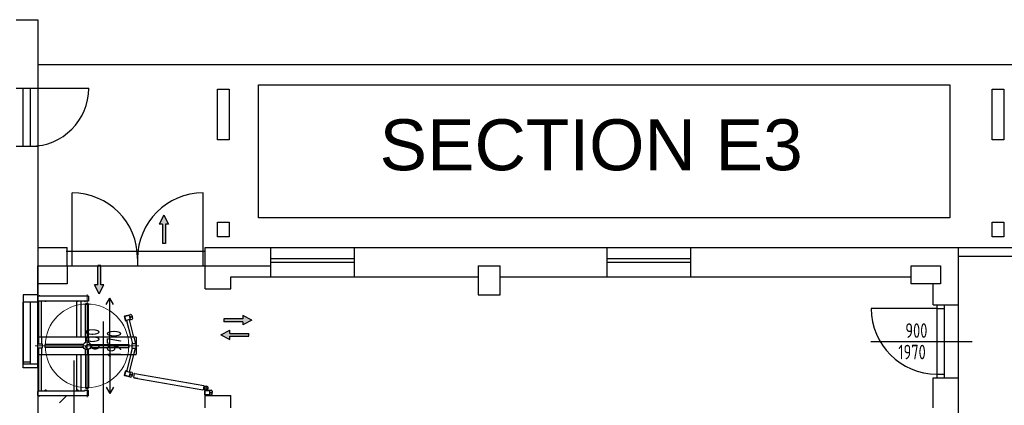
# Model space of a CAD drawing. Header units: millimetres. Extents: x -1190408159 to 361788912, y -2544212749 to 93633750.
# Tile 13 of 69: x 155551 to 169080, y -46472 to -41176. Entities that reach past the tile are written whole.
import ezdxf
from ezdxf.enums import TextEntityAlignment as Align

# ---------------------------------------------------------------- set-up
doc = ezdxf.new("R2010")
doc.units = ezdxf.units.MM
doc.linetypes.add('CARKOVANA', pattern=[5, 3, -2])
doc.linetypes.add('DASHDOT', pattern=[25.4, 12.7, -6.35, 0, -6.35])
for name, color, linetype in [('KOTY', 3, 'Continuous'), ('NEVID', 9, 'CARKOVANA'), ('OA-KOTY', 4, 'Continuous'), ('OA-OTVORY', 1, 'Continuous'), ('OA-POPIS', 7, 'Continuous'), ('OA-TENKA', 7, 'Continuous'), ('OBVOD', 7, 'Continuous'), ('OTVORY', 1, 'Continuous'), ('POHLED', 8, 'Continuous'), ('POPIS', 7, 'Continuous'), ('Popis silný', 5, 'Continuous'), ('Půdorys', 7, 'Continuous'), ('SKELET', 6, 'Continuous'), ('TLUSTA', 7, 'Continuous'), ('TUCNA', 1, 'Continuous'), ('Viditelné hrany(Sestavy)', 7, 'Continuous'), ('Značky', 3, 'Continuous')]:
    doc.layers.add(name, color=color, linetype=linetype)
doc.layers.add('OSY', color=4, linetype='DASHDOT', lineweight=18)
doc.styles.add('ARIAL', font='ARIAL.TTF', dxfattribs={"height": 1000})
doc.styles.add('S_T_Y_L', font='geniso.shx', dxfattribs={"width": 0.8})

# ---------------------------------------------------------------- blocks, each defined once
blk = doc.blocks.new('A$C469515AC')
at = {"layer": 'Popis silný', "ltscale": 5}
blk.add_hatch(color=1, dxfattribs=at).paths.add_polyline_path([(64, 387), (128, 264), (84, 264), (84, 0), (44, 0), (44, 264), (0, 264)])
at = {"layer": 'Popis silný', "color": 1, "ltscale": 5}
for p, q in [((64, 387), (0, 264)), ((64, 387), (128, 264)), ((0, 264), (44, 264)), ((44, 264), (44, 0)), ((84, 264), (84, 0)), ((84, 264), (128, 264)), ((44, 0), (84, 0))]:
    blk.add_line(p, q, dxfattribs=at)
blk = doc.blocks.new('A$C16F2517A')
at = {"layer": 'KOTY', "linetype": 'ByBlock', "ltscale": 0.35}
blk.add_line((155516.5453, 68310.2772), (155516.5453, 67749.5301), dxfattribs=at)
at = {"layer": 'NEVID', "linetype": 'ByBlock', "ltscale": 0.5}
for p, q in [((155526.5453, 64822.0894), (155526.5453, 64732.0894)), ((155566.5453, 64822.0894), (155566.5453, 64732.0894)), ((156171.5453, 64822.0894), (156171.5453, 64752.2491)), ((156211.5453, 64822.0894), (156211.5453, 64752.2491)), ((156793.4935, 64822.0894), (156815.933, 64732.0894)), ((156834.718, 64822.0894), (156857.1576, 64732.0894)), ((155526.5453, 64672.0894), (155526.5453, 64582.0894)), ((155566.5453, 64672.0894), (155566.5453, 64582.0894)), ((155616.5423, 64722.0894), (155616.5453, 64722.0894)), ((155616.5423, 64682.0894), (155616.5453, 64682.0894)), ((155616.5453, 64682.0894), (155616.5453, 64722.0894)), ((156141.3855, 64722.0894), (155616.5453, 64722.0894)), ((155616.5453, 64682.0894), (155616.5453, 64722.0894)), ((156141.3855, 64682.0894), (155616.5453, 64682.0894)), ((156241.705, 64722.0894), (156766.5453, 64722.0894)), ((156241.705, 64682.0894), (156766.5453, 64682.0894)), ((156766.5453, 64682.0894), (156766.5453, 64722.0894)), ((156766.5453, 64682.0894), (156766.5453, 64722.0894)), ((156766.5483, 64722.0894), (156766.5453, 64722.0894)), ((156766.5483, 64682.0894), (156766.5453, 64682.0894)), ((156793.4935, 64582.0894), (156815.933, 64672.0894)), ((156834.718, 64582.0894), (156857.1576, 64672.0894)), ((156171.5453, 64582.0894), (156171.5453, 64651.9297)), ((156211.5453, 64582.0894), (156211.5453, 64651.9297))]:
    blk.add_line(p, q, dxfattribs=at)
for points in [[(155516.5453, 64732.0894), (155576.5453, 64732.0894), (155576.5453, 64672.0894), (155516.5453, 64672.0894)], [(156866.5453, 64732.0894), (156806.5453, 64732.0894), (156806.5453, 64672.0894), (156866.5453, 64672.0894)]]:
    blk.add_lwpolyline(points, dxfattribs=at)
blk.add_circle((156191.5453, 64702.0894), 54, dxfattribs=at)
for centre, radius, start, end in [((155692.2953, 64702.0894), 81.25, 167.91448455, 192.08551545), ((155616.5423, 64718.3094), 3.78, 90, 167.91448455), ((155616.5423, 64685.8694), 3.78, 192.08551545, 270), ((156766.5483, 64718.3094), 3.78, 12.08551545, 90), ((156766.5483, 64685.8694), 3.78, 270, 347.91448455), ((156690.7953, 64702.0894), 81.25, 347.91448455, 12.08551545)]:
    blk.add_arc(centre, radius, start, end, dxfattribs=at)
at = {"layer": 'OA-KOTY', "linetype": 'ByBlock', "ltscale": 5}
blk.add_line((168166.5453, 66052.0894), (170130.4364, 66052.0894), dxfattribs=at)
at = {"layer": 'OA-OTVORY', "linetype": 'ByBlock'}
blk.add_line((166962.7734, 64764.2001), (168353.4539, 64764.2001), dxfattribs=at)
at = {"layer": 'OA-TENKA', "linetype": 'ByBlock', "ltscale": 50}
for p, q in [((155516.5453, 68565.5838), (184296.5453, 68565.5838)), ((155516.5453, 64402.0894), (155516.5453, 65402.0894)), ((168166.5453, 64264.2001), (168166.5453, 65264.2001))]:
    blk.add_line(p, q, dxfattribs=at)
at = {"layer": 'OBVOD', "linetype": 'ByBlock'}
for p, q in [((155216.5453, 69182.0894), (155516.5453, 69182.0894)), ((155516.5453, 69182.0894), (155516.5453, 65402.0894)), ((168166.5453, 66052.0894), (177866.5453, 66052.0894)), ((168166.5453, 65932.0894), (177866.5453, 65932.0894)), ((155516.5453, 65402.0894), (155516.5453, 65552.0894)), ((155516.5453, 65402.0894), (155316.5453, 65402.0894)), ((155316.5453, 65402.0894), (155316.5453, 64452.0894)), ((155316.5453, 64402.0894), (155316.5453, 64452.0894)), ((155516.5453, 64402.0894), (155316.5453, 64402.0894)), ((155516.5453, 64402.0894), (155516.5453, 61502.0894))]:
    blk.add_line(p, q, dxfattribs=at)
at = {"layer": 'OBVOD', "linetype": 'ByBlock', "ltscale": 2}
for p, q in [((155516.5453, 66052.0894), (155916.5453, 66052.0894)), ((155916.5453, 65802.0894), (155916.5453, 66052.0894)), ((157816.5453, 66052.0894), (158716.5453, 66052.0894)), ((157816.5453, 65652.0894), (157816.5453, 66052.0894)), ((158716.5453, 65652.0894), (158716.5453, 66052.0894)), ((159866.5453, 66052.0894), (164766.5453, 66052.0894)), ((159866.5453, 65652.0894), (159866.5453, 66052.0894)), ((163336.5453, 65652.0894), (163336.5453, 66052.0894)), ((164486.5453, 65652.0894), (164486.5453, 66052.0894)), ((164766.5453, 66052.0894), (168166.5453, 66052.0894)), ((168166.5453, 65227.0894), (168166.5453, 66052.0894)), ((157816.5453, 65485.1645), (157816.5453, 65652.0894)), ((158166.5453, 65652.0894), (158716.5453, 65652.0894)), ((158166.5453, 65485.1645), (158166.5453, 65652.0894)), ((159866.5453, 65652.0894), (161566.5453, 65652.0894)), ((161866.5453, 65652.0894), (164766.5453, 65652.0894)), ((164766.5453, 65652.0894), (165216.5453, 65652.0894)), ((165216.5453, 65652.0894), (167516.5453, 65652.0894)), ((157816.5453, 65485.1645), (158166.5453, 65485.1645)), ((167816.5453, 65264.2001), (167816.5453, 65552.0894)), ((167816.5453, 65264.2001), (168166.5453, 65264.2001)), ((167866.5453, 65264.2001), (168166.5453, 65264.2001)), ((168166.5453, 62352.0894), (168166.5453, 64427.0894)), ((167816.5453, 63852.0894), (167816.5453, 64264.2001)), ((167816.5453, 64264.2001), (168166.5453, 64264.2001)), ((167866.5453, 64264.2001), (168166.5453, 64264.2001)), ((157816.5453, 63852.0894), (157816.5453, 64019.0143)), ((157816.5453, 64019.0143), (158166.5453, 64019.0143)), ((157866.5453, 64019.0143), (158166.5453, 64019.0143)), ((158166.5453, 63852.0894), (158166.5453, 64019.0143))]:
    blk.add_line(p, q, dxfattribs=at)
at = {"layer": 'OSY', "linetype": 'ByBlock'}
for p, q in [((156191.5453, 65408.7486), (156191.5453, 63995.4302)), ((156901.9633, 64702.0894), (155481.1273, 64702.0894))]:
    blk.add_line(p, q, dxfattribs=at)
blk.add_circle((156191.5453, 64702.0894), 575, dxfattribs=at)
at = {"layer": 'OTVORY', "linetype": 'ByBlock'}
for p, q in [((167866.5453, 65214.2001), (166966.5453, 65214.2001)), ((167866.5453, 65264.2001), (167866.5453, 64264.2001)), ((167866.5453, 65214.2001), (167966.5453, 65214.2001)), ((167966.5453, 65264.2001), (167966.5453, 64264.2001)), ((167866.5453, 64314.2001), (167966.5453, 64314.2001))]:
    blk.add_line(p, q, dxfattribs=at)
blk.add_arc((167866.5453, 65214.2001), 900, 180, 270, dxfattribs=at)
at = {"layer": 'POHLED', "linetype": 'ByBlock', "ltscale": 2}
for p, q in [((155516.5453, 66052.0894), (155516.5453, 65802.0894)), ((158716.5453, 66052.0894), (159866.5453, 66052.0894)), ((163336.5453, 66052.0894), (164486.5453, 66052.0894)), ((158716.5453, 65902.0894), (159866.5453, 65902.0894)), ((163336.5453, 65902.0894), (164486.5453, 65902.0894)), ((155516.5453, 65802.0894), (158716.5453, 65802.0894)), ((158716.5453, 65852.0894), (159866.5453, 65852.0894)), ((163336.5453, 65852.0894), (164486.5453, 65852.0894)), ((158716.5453, 65652.0894), (159866.5453, 65652.0894)), ((163336.5453, 65652.0894), (164486.5453, 65652.0894)), ((156416.5453, 63452.0894), (156416.5453, 65037.033)), ((156016.5453, 63702.0894), (156016.5453, 64502.0894))]:
    blk.add_line(p, q, dxfattribs=at)
at = {"layer": 'Půdorys', "linetype": 'ByBlock'}
for p, q in [((155216.5453, 68243.2701), (156216.5453, 68243.2701)), ((155316.5453, 67443.2701), (155316.5453, 68243.2701)), ((155416.5453, 67443.2701), (155416.5453, 68243.2701)), ((155216.5453, 67443.2701), (155516.5453, 67443.2701)), ((155906.9867, 66002.0894), (157816.5453, 66002.0894)), ((155906.9867, 65802.0894), (157816.5453, 65802.0894)), ((155316.5453, 64452.0894), (155316.5453, 65302.0894)), ((155516.5453, 65302.0894), (155316.5453, 65302.0894)), ((155416.5453, 64452.0894), (155416.5453, 65302.0894)), ((155416.5453, 64477.0894), (155316.5453, 64477.0894)), ((155516.5453, 64452.0894), (155316.5453, 64452.0894)), ((155813.0977, 63919.881), (155910.171, 64017.0894))]:
    blk.add_line(p, q, dxfattribs=at)
at = {"layer": 'Půdorys', "linetype": 'ByBlock', "ltscale": 0.5}
for p, q in [((155986.9867, 65902.0894), (155986.9867, 66802.0894)), ((157786.9867, 65902.0894), (157786.9867, 66802.0894)), ((155986.9867, 65802.0894), (155986.9867, 65902.0894)), ((156886.9867, 65902.0894), (156886.9867, 65802.0894)), ((157786.9867, 65802.0894), (157786.9867, 65902.0894)), ((156866.5453, 64672.0894), (156866.5453, 64732.0894))]:
    blk.add_line(p, q, dxfattribs=at)
at = {"layer": 'Půdorys', "linetype": 'ByBlock'}
blk.add_arc((155416.5453, 68243.2701), 800, 270, 0, dxfattribs=at)
at = {"layer": 'Půdorys', "linetype": 'ByBlock', "ltscale": 0.5}
for centre, start, end in [((155986.9867, 65902.0894), 0, 90), ((157786.9867, 65902.0894), 90, 180)]:
    blk.add_arc(centre, 900, start, end, dxfattribs=at)
at = {"layer": 'SKELET', "linetype": 'ByBlock', "ltscale": 2}
blk.add_line((161566.5453, 65802.0894), (161866.5453, 65802.0894), dxfattribs=at)
for points in [[(158146.5453, 67529.9923), (157986.5453, 67529.9923), (157986.5453, 68229.9923), (158146.5453, 68229.9923)], [(168786.9374, 67529.9923), (168626.9374, 67529.9923), (168626.9374, 68229.9923), (168786.9374, 68229.9923)], [(157986.5453, 66401.6385), (158146.5453, 66401.6385), (158146.5453, 66201.4689), (157986.5453, 66201.4689)], [(168626.9374, 66401.6385), (168786.9374, 66401.6385), (168786.9374, 66201.4689), (168626.9374, 66201.4689)], [(155516.5453, 65802.0894), (155916.5453, 65802.0894), (155916.5453, 65552.0894), (155516.5453, 65552.0894)], [(167516.5453, 65802.0894), (167916.5453, 65802.0894), (167916.5453, 65552.0894), (167516.5453, 65552.0894)], [(167516.5453, 65802.0894), (167916.5453, 65802.0894), (167916.5453, 65552.0894), (167516.5453, 65552.0894)]]:
    blk.add_lwpolyline(points, close=True, dxfattribs=at)
blk.add_lwpolyline([(161566.5453, 65802.0894), (161566.5453, 65402.0894), (161866.5453, 65402.0894), (161866.5453, 65802.0894)], dxfattribs=at)
at = {"layer": 'TLUSTA', "linetype": 'ByBlock'}
for p, q in [((155516.5453, 65383.0894), (155516.5453, 65387.0894)), ((156211.5453, 65387.0894), (155516.5453, 65387.0894)), ((155516.5453, 65383.0894), (155516.5453, 65329.0894)), ((155531.2953, 65387.8294), (155531.2953, 65387.0894)), ((155539.2353, 65390.3894), (155533.8553, 65390.3894)), ((155541.7953, 65387.8294), (155541.7953, 65387.0894)), ((156211.5453, 65387.0894), (156211.5453, 65317.0894)), ((155526.5453, 65319.0894), (155526.5453, 64822.0894)), ((155526.5453, 65319.0894), (156156.5453, 65319.0894)), ((155566.5453, 64822.0894), (155566.5453, 65319.0894)), ((155613.5453, 65317.4894), (155613.5453, 65319.0894)), ((155629.5453, 65317.4894), (155613.5453, 65317.4894)), ((155617.7925, 65316.8893), (155614.0397, 65316.8893)), ((155614.0397, 65316.8893), (155614.0397, 65312.7699)), ((155615.0453, 65312.1893), (155614.0397, 65312.7699)), ((155615.9161, 65312.1893), (155615.0453, 65312.1893)), ((155615.7303, 65316.8893), (155615.7303, 65317.4894)), ((155621.5453, 65312.1893), (155615.9161, 65312.1893)), ((155625.2981, 65316.8893), (155617.7925, 65316.8893)), ((155617.7925, 65316.8893), (155617.7925, 65312.7699)), ((155627.1744, 65312.1893), (155621.5453, 65312.1893)), ((155625.2981, 65316.8893), (155625.2981, 65312.7699)), ((155629.0508, 65316.8893), (155625.2981, 65316.8893)), ((155628.0453, 65312.1893), (155627.1744, 65312.1893)), ((155627.3603, 65316.8893), (155627.3603, 65317.4894)), ((155628.0453, 65312.1893), (155629.0508, 65312.7699)), ((155629.0508, 65316.8893), (155629.0508, 65312.7699)), ((155629.5453, 65317.4894), (155629.5453, 65319.0894)), ((156051.5453, 64822.0894), (156051.5453, 65319.0894)), ((156053.5453, 65317.4894), (156053.5453, 65319.0894)), ((156069.5453, 65317.4894), (156053.5453, 65317.4894)), ((156057.7925, 65316.8893), (156054.0397, 65316.8893)), ((156054.0397, 65316.8893), (156054.0397, 65312.7699)), ((156055.0453, 65312.1893), (156054.0397, 65312.7699)), ((156055.9161, 65312.1893), (156055.0453, 65312.1893)), ((156055.7303, 65316.8893), (156055.7303, 65317.4894)), ((156061.5453, 65312.1893), (156055.9161, 65312.1893)), ((156065.2981, 65316.8893), (156057.7925, 65316.8893)), ((156057.7925, 65316.8893), (156057.7925, 65312.7699)), ((156067.1744, 65312.1893), (156061.5453, 65312.1893)), ((156065.2981, 65316.8893), (156065.2981, 65312.7699)), ((156069.0508, 65316.8893), (156065.2981, 65316.8893)), ((156068.0453, 65312.1893), (156067.1744, 65312.1893)), ((156067.3603, 65316.8893), (156067.3603, 65317.4894)), ((156068.0453, 65312.1893), (156069.0508, 65312.7699)), ((156069.0508, 65316.8893), (156069.0508, 65312.7699)), ((156069.5453, 65317.4894), (156069.5453, 65319.0894)), ((156111.5453, 64822.0894), (156111.5453, 65319.0894)), ((156156.5453, 65319.0894), (156156.5453, 65317.0894)), ((156211.5453, 65317.0894), (156156.5453, 65317.0894)), ((156158.2953, 65316.3494), (156158.2953, 65317.0894)), ((156160.8553, 65313.7894), (156166.2353, 65313.7894)), ((156168.7953, 65316.3494), (156168.7953, 65317.0894)), ((156171.5453, 65277.0924), (156171.5453, 65277.0894)), ((156171.5453, 65277.0894), (156211.5453, 65277.0894)), ((156171.5453, 64822.0894), (156171.5453, 65277.0894)), ((156171.5453, 65277.0894), (156211.5453, 65277.0894)), ((156211.5453, 65277.0924), (156211.5453, 65277.0894)), ((156211.5453, 64822.0894), (156211.5453, 65277.0894)), ((156721.5378, 65048.6842), (156707.0225, 65106.902)), ((156710.6644, 65112.9631), (156791.13, 65133.0254)), ((156725.4216, 65053.775), (156712.8417, 65104.2304)), ((156715.7552, 65109.0793), (156766.2106, 65121.6592)), ((156771.0594, 65118.7457), (156783.6394, 65068.2903)), ((156794.9148, 65132.4598), (156803.4865, 65127.3094)), ((156805.7628, 65124.2331), (156816.8568, 65079.7375)), ((156816.2911, 65075.9527), (156811.1408, 65067.381)), ((156737.3019, 65047.4616), (156727.5989, 65045.0424)), ((156780.7259, 65063.4415), (156730.2705, 65050.8615)), ((156736.0923, 65052.3131), (156793.4935, 64822.0894)), ((156834.718, 64822.0894), (156774.9041, 65061.9899)), ((156808.0645, 65065.1047), (156776.1137, 65057.1385)), ((156866.5453, 64822.0894), (155516.5453, 64822.0894)), ((155516.5453, 64822.0894), (155516.5453, 64816.0894)), ((155516.5453, 64588.0894), (155516.5453, 64816.0894)), ((156866.5453, 64822.0894), (156866.5453, 64816.0894)), ((156866.5453, 64816.0894), (156866.5453, 64588.0894)), ((155516.5453, 64582.0894), (155516.5453, 64588.0894)), ((155516.5453, 64582.0894), (156866.5453, 64582.0894)), ((155526.5453, 64582.0894), (155526.5453, 64085.0894)), ((155566.5453, 64085.0894), (155566.5453, 64582.0894)), ((156051.5453, 64085.0894), (156051.5453, 64582.0894)), ((156111.5453, 64085.0894), (156111.5453, 64582.0894)), ((156171.5453, 64582.0894), (156171.5453, 64127.0894)), ((156211.5453, 64582.0894), (156211.5453, 64127.0894)), ((156793.4935, 64582.0894), (156736.0923, 64351.8657)), ((156774.9041, 64342.1888), (156834.718, 64582.0894)), ((156866.5453, 64582.0894), (156866.5453, 64588.0894)), ((156707.0225, 64297.2768), (156721.5378, 64355.4946)), ((156791.13, 64271.1534), (156710.6644, 64291.2157)), ((156712.8417, 64299.9484), (156725.4216, 64350.4038)), ((156766.2106, 64282.5196), (156715.7552, 64295.0995)), ((156727.5989, 64359.1364), (156737.3019, 64356.7172)), ((156730.2705, 64353.3173), (156780.7259, 64340.7373)), ((156783.6394, 64335.8884), (156771.0594, 64285.4331)), ((156776.1137, 64347.0403), (156808.0645, 64339.0741)), ((156803.4865, 64276.8694), (156794.9148, 64271.719)), ((156816.8568, 64324.4413), (156805.7628, 64279.9456)), ((156811.1408, 64336.7978), (156816.2911, 64328.2261)), ((156833.446, 64269.7315), (156842.5479, 64320.9288)), ((156887.8814, 64255.9913), (156836.6841, 64265.0932)), ((156836.6841, 64265.0932), (157783.985, 64096.6816)), ((156847.1863, 64324.1669), (157794.4871, 64155.7553)), ((156211.5453, 64127.0894), (156171.5453, 64127.0894)), ((156211.5453, 64127.0894), (156171.5453, 64127.0894)), ((156171.5453, 64127.0864), (156171.5453, 64127.0894)), ((156211.5453, 64127.0864), (156211.5453, 64127.0894)), ((157797.7253, 64151.1169), (157788.6234, 64099.9197)), ((155516.5453, 64021.0894), (155516.5453, 64075.0894)), ((155516.5453, 64021.0894), (155516.5453, 64017.0894)), ((156211.5453, 64017.0894), (155516.5453, 64017.0894)), ((155526.5453, 64085.0894), (156156.5453, 64085.0894)), ((155531.2953, 64016.3494), (155531.2953, 64017.0894)), ((155539.2353, 64013.7894), (155533.8553, 64013.7894)), ((155541.7953, 64016.3494), (155541.7953, 64017.0894)), ((155629.5453, 64086.6894), (155613.5453, 64086.6894)), ((155613.5453, 64086.6894), (155613.5453, 64085.0894)), ((155615.0453, 64091.9895), (155614.0397, 64091.4089)), ((155614.0397, 64087.2895), (155614.0397, 64091.4089)), ((155617.7925, 64087.2895), (155614.0397, 64087.2895)), ((155615.9161, 64091.9895), (155615.0453, 64091.9895)), ((155615.7303, 64087.2895), (155615.7303, 64086.6894)), ((155621.5453, 64091.9895), (155615.9161, 64091.9895)), ((155617.7925, 64087.2895), (155617.7925, 64091.4089)), ((155625.2981, 64087.2895), (155617.7925, 64087.2895)), ((155627.1744, 64091.9895), (155621.5453, 64091.9895)), ((155625.2981, 64087.2895), (155625.2981, 64091.4089)), ((155629.0508, 64087.2895), (155625.2981, 64087.2895)), ((155628.0453, 64091.9895), (155627.1744, 64091.9895)), ((155627.3603, 64087.2895), (155627.3603, 64086.6894)), ((155628.0453, 64091.9895), (155629.0508, 64091.4089)), ((155629.0508, 64087.2895), (155629.0508, 64091.4089)), ((155629.5453, 64086.6894), (155629.5453, 64085.0894)), ((156069.5453, 64086.6894), (156053.5453, 64086.6894)), ((156053.5453, 64086.6894), (156053.5453, 64085.0894)), ((156055.0453, 64091.9895), (156054.0397, 64091.4089)), ((156054.0397, 64087.2895), (156054.0397, 64091.4089)), ((156057.7925, 64087.2895), (156054.0397, 64087.2895)), ((156055.9161, 64091.9895), (156055.0453, 64091.9895)), ((156055.7303, 64087.2895), (156055.7303, 64086.6894)), ((156061.5453, 64091.9895), (156055.9161, 64091.9895)), ((156057.7925, 64087.2895), (156057.7925, 64091.4089)), ((156065.2981, 64087.2895), (156057.7925, 64087.2895)), ((156067.1744, 64091.9895), (156061.5453, 64091.9895)), ((156065.2981, 64087.2895), (156065.2981, 64091.4089)), ((156069.0508, 64087.2895), (156065.2981, 64087.2895)), ((156068.0453, 64091.9895), (156067.1744, 64091.9895)), ((156067.3603, 64087.2895), (156067.3603, 64086.6894)), ((156068.0453, 64091.9895), (156069.0508, 64091.4089)), ((156069.0508, 64087.2895), (156069.0508, 64091.4089)), ((156069.5453, 64086.6894), (156069.5453, 64085.0894)), ((156211.5453, 64087.0894), (156156.5453, 64087.0894)), ((156156.5453, 64085.0894), (156156.5453, 64087.0894)), ((156158.2953, 64087.8294), (156158.2953, 64087.0894)), ((156160.8553, 64090.3894), (156166.2353, 64090.3894)), ((156168.7953, 64087.8294), (156168.7953, 64087.0894)), ((156211.5453, 64017.0894), (156211.5453, 64087.0894)), ((157808.1999, 64030.4228), (157809.3019, 64090.4127)), ((157896.0222, 64023.8087), (157813.1072, 64025.3318)), ((157813.2725, 64034.3303), (157814.2276, 64086.3215)), ((157814.3929, 64095.32), (157824.3912, 64095.1364)), ((157869.1896, 64029.3025), (157817.1984, 64030.2575)), ((157818.3004, 64090.2474), (157870.2916, 64089.2923)), ((157824.3912, 64095.1364), (157897.3078, 64093.7969)), ((157874.2175, 64085.2196), (157873.2624, 64033.2283)), ((157906.7838, 64032.148), (157899.584, 64025.208)), ((157900.8159, 64092.2678), (157907.7559, 64085.068)), ((157909.1552, 64081.5062), (157908.3129, 64035.656))]:
    blk.add_line(p, q, dxfattribs=at)
for centre in [(156796.7553, 65098.3565), (156796.7553, 64305.8223), (157893.7366, 64058.8566)]:
    blk.add_circle(centre, 5.5, dxfattribs=at)
for centre, radius, start, end in [((155533.8553, 65387.8294), 2.56, 90, 180), ((155539.2353, 65387.8294), 2.56, 0, 90), ((155526.5453, 65329.0894), 10, 180, 270), ((156160.8553, 65316.3494), 2.56, 180, 270), ((156166.2353, 65316.3494), 2.56, 270, 0), ((156175.3253, 65277.0924), 3.78, 102.08551545, 180), ((156191.5453, 65201.3394), 81.25, 77.91448455, 102.08551545), ((156207.7653, 65277.0924), 3.78, 0, 77.91448455), ((156711.874, 65108.1116), 5, 104, 194), ((156716.7229, 65105.1981), 4, 104, 194), ((156767.1783, 65117.778), 4, 14, 104), ((156792.3396, 65128.1739), 5, 59, 104), ((156800.9113, 65123.0235), 5, 14, 59), ((156812.0053, 65078.5278), 5, 329, 14), ((156726.3893, 65049.8938), 5, 194, 284), ((156729.3028, 65054.7427), 4, 194, 284), ((156779.7582, 65067.3227), 4, 284, 14), ((156806.8549, 65069.9562), 5, 284, 329), ((156711.874, 64296.0672), 5, 166, 256), ((156716.7229, 64298.9807), 4, 166, 256), ((156726.3893, 64354.2849), 5, 76, 166), ((156729.3028, 64349.4361), 4, 76, 166), ((156767.1783, 64286.4008), 4, 256, 346), ((156779.7582, 64336.8561), 4, 346, 76), ((156792.3396, 64276.0049), 5, 256, 301), ((156800.9113, 64281.1553), 5, 301, 346), ((156806.8549, 64334.2226), 5, 31, 76), ((156812.0053, 64325.6509), 5, 346, 31), ((156837.3843, 64269.0314), 4, 169.91925192, 259.91925192), ((156846.4862, 64320.2286), 4, 79.91925192, 169.91925192), ((156175.3253, 64127.0864), 3.78, 180, 257.91448455), ((156207.7653, 64127.0864), 3.78, 282.08551545, 0), ((157793.787, 64151.817), 4, 349.91925192, 79.91925192), ((155526.5453, 64075.0894), 10, 90, 180), ((155533.8553, 64016.3494), 2.56, 180, 270), ((155539.2353, 64016.3494), 2.56, 270, 0), ((156160.8553, 64087.8294), 2.56, 90, 180), ((156166.2353, 64087.8294), 2.56, 0, 90), ((156191.5453, 64202.8394), 81.25, 257.91448455, 282.08551545), ((157784.6851, 64100.6198), 4, 259.91925192, 349.91925192), ((157813.1991, 64030.331), 5, 178.94762344, 268.94762344), ((157814.301, 64090.3209), 5, 88.94762344, 178.94762344), ((157817.2719, 64034.2568), 4, 178.94762344, 268.94762344), ((157818.2269, 64086.2481), 4, 88.94762344, 178.94762344), ((157869.2631, 64033.3018), 4, 268.94762344, 358.94762344), ((157870.2181, 64085.293), 4, 358.94762344, 88.94762344), ((157896.114, 64028.8079), 5, 268.94762344, 313.94762344), ((157897.216, 64088.7978), 5, 43.94762343, 88.94762344), ((157903.3138, 64035.7479), 5, 313.94762344, 358.94762344), ((157904.156, 64081.598), 5, 358.94762344, 43.94762343)]:
    blk.add_arc(centre, radius, start, end, dxfattribs=at)
for points in [[(155615.9161, 65312.1893), (155615.0453, 65312.1893), (155614.0397, 65312.7699)], [(155617.7925, 65312.7699), (155616.787, 65312.1893), (155615.9161, 65312.1893)], [(155621.5453, 65312.1893), (155619.8036, 65312.1893), (155617.7925, 65312.7699)], [(155625.2981, 65312.7699), (155623.287, 65312.1893), (155621.5453, 65312.1893)], [(155627.1744, 65312.1893), (155626.3036, 65312.1893), (155625.2981, 65312.7699)], [(155629.0508, 65312.7699), (155628.0453, 65312.1893), (155627.1744, 65312.1893)], [(156055.9161, 65312.1893), (156055.0453, 65312.1893), (156054.0397, 65312.7699)], [(156057.7925, 65312.7699), (156056.787, 65312.1893), (156055.9161, 65312.1893)], [(156061.5453, 65312.1893), (156059.8036, 65312.1893), (156057.7925, 65312.7699)], [(156065.2981, 65312.7699), (156063.287, 65312.1893), (156061.5453, 65312.1893)], [(156067.1744, 65312.1893), (156066.3036, 65312.1893), (156065.2981, 65312.7699)], [(156069.0508, 65312.7699), (156068.0453, 65312.1893), (156067.1744, 65312.1893)], [(155615.9161, 64091.9895), (155615.0453, 64091.9895), (155614.0397, 64091.4089)], [(155617.7925, 64091.4089), (155616.787, 64091.9895), (155615.9161, 64091.9895)], [(155621.5453, 64091.9895), (155619.8036, 64091.9895), (155617.7925, 64091.4089)], [(155625.2981, 64091.4089), (155623.287, 64091.9895), (155621.5453, 64091.9895)], [(155627.1744, 64091.9895), (155626.3036, 64091.9895), (155625.2981, 64091.4089)], [(155629.0508, 64091.4089), (155628.0453, 64091.9895), (155627.1744, 64091.9895)], [(156055.9161, 64091.9895), (156055.0453, 64091.9895), (156054.0397, 64091.4089)], [(156057.7925, 64091.4089), (156056.787, 64091.9895), (156055.9161, 64091.9895)], [(156061.5453, 64091.9895), (156059.8036, 64091.9895), (156057.7925, 64091.4089)], [(156065.2981, 64091.4089), (156063.287, 64091.9895), (156061.5453, 64091.9895)], [(156067.1744, 64091.9895), (156066.3036, 64091.9895), (156065.2981, 64091.4089)], [(156069.0508, 64091.4089), (156068.0453, 64091.9895), (156067.1744, 64091.9895)]]:
    blk.add_rational_spline(points, [1, 1.0379548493, 1], degree=2, dxfattribs=at)
at = {"layer": 'TUCNA', "linetype": 'ByBlock'}
for p, q in [((156454.1252, 65270.4869), (156504.1252, 65357.0894)), ((156504.1252, 64722.0894), (156504.1252, 65357.0894)), ((156554.1252, 65270.4869), (156504.1252, 65357.0894)), ((156504.1252, 64682.0894), (156504.1252, 64047.0894)), ((156454.1252, 64133.6919), (156504.1252, 64047.0894)), ((156554.1252, 64133.6919), (156504.1252, 64047.0894))]:
    blk.add_line(p, q, dxfattribs=at)
at = {"layer": 'Viditelné hrany(Sestavy)', "linetype": 'ByBlock', "ltscale": 2}
for radius in [28.6649, 17.8568]:
    blk.add_circle((157824.7154, 64124.5987), radius, dxfattribs=at)
at = {"layer": 'Značky', "linetype": 'ByBlock', "xscale": -1}
blk.add_blockref('A$C469515AC', (157312.9396, 66109.5899), dxfattribs=at)
at = {"layer": 'Značky', "linetype": 'ByBlock'}
for p, rotation in [((156424.5568, 65804.1856), 180), ((158069.9179, 65117.501), 270), ((158416.7162, 64789.8206), 90)]:
    blk.add_blockref('A$C469515AC', p, dxfattribs=dict(at, rotation=rotation))
at = {"layer": 'KOTY', "linetype": 'ByBlock', "style": 'S_T_Y_L', "width": 0.8}
for s, p in [('800', (156364.8785, 64788.9881)), ('1970', (156662.5485, 64730.7515))]:
    blk.add_text(s, height=200, rotation=90, dxfattribs=at).set_placement(p, align=Align.CENTER)
at = {"layer": 'OA-POPIS', "linetype": 'ByBlock', "style": 'S_T_Y_L', "width": 0.8}
for s, p in [('900', (167586.7211, 64812.2611)), ('1970', (167527.3157, 64517.4597))]:
    blk.add_text(s, height=200, dxfattribs=at).set_placement(p, align=Align.CENTER)

msp = doc.modelspace()

# ---------------------------------------------------------------- linework, layer by layer
at = {"color": 0}
msp.add_lwpolyline([(158833.53417, -42070.54857), (168333.32642, -42070.54857), (168333.32642, -43899.47454), (158833.53417, -43899.47454)], close=True, dxfattribs=at)

# ---------------------------------------------------------------- block references
msp.add_blockref('A$C16F2517A', (284.82978, -110358.32163), dxfattribs=at)

# ---------------------------------------------------------------- texts
at = {"layer": 'POPIS', "color": 5, "style": 'ARIAL'}
msp.add_text('SECTION E3', height=700, dxfattribs=at).set_placement((160495.9823, -42544.40251), align=Align.TOP_LEFT)

doc.saveas('drawing.dxf')
